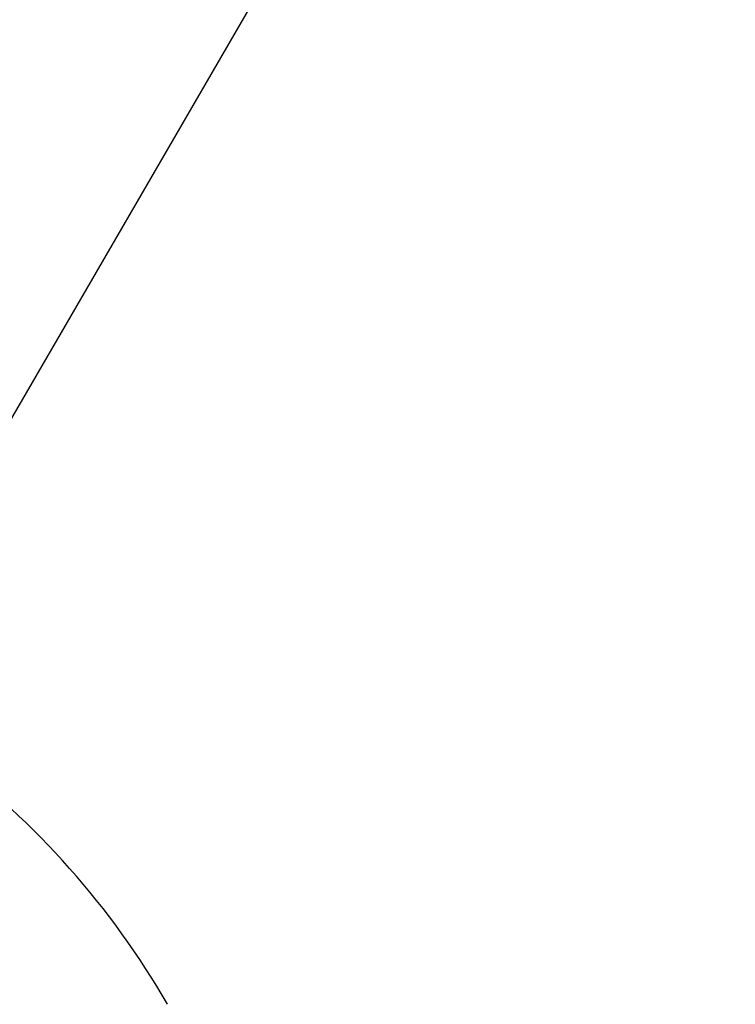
# Model space of a CAD drawing. Header units: inches. Extents: x 4 to 540, y 12 to 340.
# Tile 33 of 124: x 87.25 to 91.12, y 153.89 to 159.22. Entities that reach past the tile are written whole.
import ezdxf

# ---------------------------------------------------------------- set-up
doc = ezdxf.new("R2010")
doc.units = ezdxf.units.IN
doc.header["$LTSCALE"] = 16
doc.header["$MEASUREMENT"] = 0
doc.layers.get('0').update_dxf_attribs({"lineweight": 25})
doc.layers.add('DIMEN', color=7, linetype='Continuous', lineweight=25)
doc.styles.get("Standard").update_dxf_attribs({"font": 'arial.ttf'})
doc.dimstyles.new('DEFAULT-ANSI$7', dxfattribs={"dimscale": 16, "dimtxt": 0.125, "dimasz": 0.125, "dimexe": 0.125, "dimexo": 0.0625, "dimgap": 0.031496, "dimtad": 0, "dimtih": 1, "dimtoh": 1, "dimrnd": 1e-08, "dimzin": 4, "dimdsep": 46, "dimtxsty": 'Standard', "dimblk": 'Filled-1', "dimcen": 0.09, "dimdle": 0.393701, "dimclrd": 256, "dimclre": 256, "dimclrt": 256, "dimadec": 0, "dimazin": 1, "dimtfac": 1.504, "dimtofl": 0, "dimtmove": 0, "dimatfit": 3, "dimldrblk": 'Filled-1', "dimfxl": 1, "dimtolj": 1, "dimtzin": 4, "dimlwd": 25, "dimlwe": 25, "dimarcsym": 0})

# ---------------------------------------------------------------- blocks, each defined once
blk = doc.blocks.new('Filled-1')
at = {"color": 0}
for p, q in [((0, 0), (-1, 0.25)), ((-1, 0.25), (-1, -0.25)), ((-1, 0), (0, 0)), ((-1, -0.25), (0, 0))]:
    blk.add_line(p, q, dxfattribs=at)
at = {"color": 0, "flags": 128}
blk.add_lwpolyline([(-1, -0.25), (0, 0), (-1, 0.25), (-1, -0.25)], dxfattribs=at)
at = {"color": 0}
blk.add_solid([(-1, -0.25), (0, 0), (-1, 0.25), (-1, -0.25)], dxfattribs=at)

msp = doc.modelspace()

# ---------------------------------------------------------------- linework, layer by layer
msp.add_arc((84.1527, 151.641), 4.5, 30, 53.1301)

# ---------------------------------------------------------------- leaders
at = {"layer": 'DIMEN', "linetype": 'Continuous', "lineweight": 25, "annotation_type": 0, "has_hookline": 1, "hookline_direction": 0, "text_width": 24.3001}
msp.add_leader([(84.9912, 153.2479), (92.1023, 165.4947), (94.1023, 165.4947)], dimstyle='DEFAULT-ANSI$7', override={"dimtad": 0}, dxfattribs=at)

doc.saveas('drawing.dxf')
